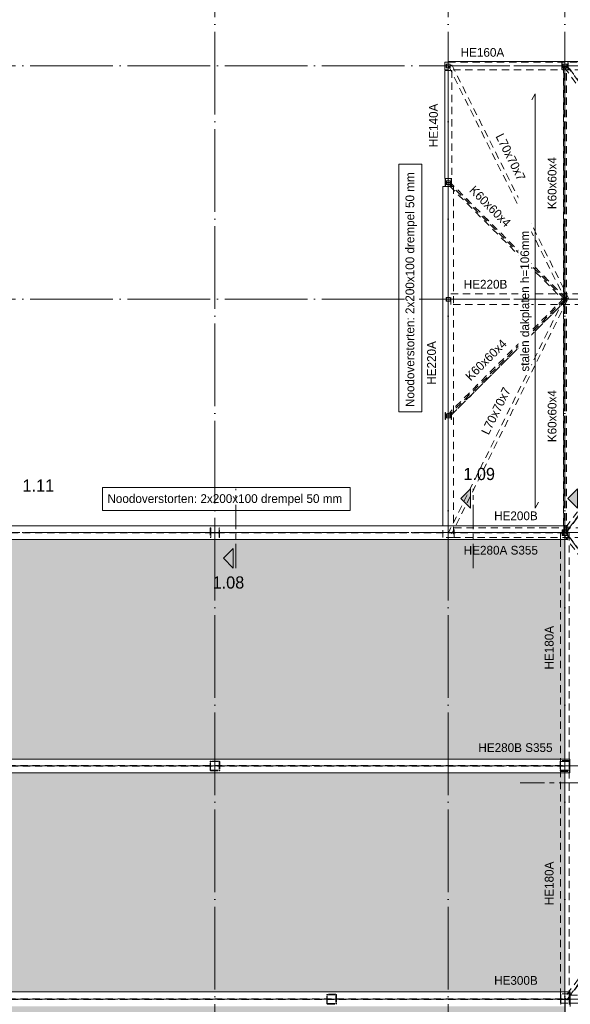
# Model space of a CAD drawing. Header units: millimetres. Extents: x -2900 to 56100, y -900 to 49332.
# Tile 9 of 15: x 29785 to 41110, y 9695 to 29952. Entities that reach past the tile are written whole.
import ezdxf

# ---------------------------------------------------------------- set-up
doc = ezdxf.new("R2010")
doc.units = ezdxf.units.MM
for name, pattern in [('WSP_hartlijn', [800, 500, -100, 100, -100]), ('WSP_hhidden', [250, 150, -100]), ('WSP_stramienlijn', [2000, 1700, -150, 0, -150])]:
    doc.linetypes.add(name, pattern=pattern)
for name, color, linetype, lineweight in [('00_algemeen - 0_18mm', 1, 'Continuous', 13), ('00_algemeen - hartlijn', 7, 'WSP_hartlijn', 13), ('00_text', 7, 'Continuous', 13), ('03_viewports - sections', 1, 'Continuous', 13), ('07_stramien', 4, 'Continuous', 13), ('23_vloeren', 2, 'Continuous', 18), ('23_vloeren - hatch', 1, 'Continuous', 18), ('28_hoofddraagconstructies - kolommen en liggers', 1, 'Continuous', 13), ('28_hoofddraagconstructies - kolommen en liggers - staal', 1, 'Continuous', 13), ('28_hoofddraagconstructies - tags', 7, 'Continuous', 18)]:
    doc.layers.add(name, color=color, linetype=linetype, lineweight=lineweight)
doc.styles.add('Revittext', font='txt', dxfattribs={"height": 180})
doc.styles.add('Revittext_2', font='txt', dxfattribs={"height": 250})

# ---------------------------------------------------------------- blocks, each defined once
blk = doc.blocks.new('28_WSP_SF_staal - HE v21-0 - HE280B S355-1321399-1e verd - plot - 100')
at = {"layer": '00_algemeen - hartlijn'}
blk.add_line((-15702.5, 0), (15702.5, 0), dxfattribs=at)
blk = doc.blocks.new('28_WSP_SF_staal - HE v21-0 - HE300B-1328460-1e verd - plot - 100')
at = {"layer": '00_algemeen - hartlijn'}
blk.add_line((-15702.5, 0), (15702.5, 0), dxfattribs=at)
blk = doc.blocks.new('28_WSP_SC_staal - RHS v18-0 - SHSC 80x80x4 - S275-1327757-1e verd - plot - 100')
at = {"layer": '28_hoofddraagconstructies - kolommen en liggers - staal'}
for p, q in [((-40, 32), (-40, -32)), ((-36, -32), (-36, 32)), ((32, 40), (-32, 40)), ((-32, 36), (32, 36)), ((36, 32), (36, -32)), ((40, -32), (40, 32)), ((32, -36), (-32, -36)), ((-32, -40), (32, -40))]:
    blk.add_line(p, q, dxfattribs=at)
for centre, radius, start, end in [((-32, 32), 8, 90, 180), ((-32, 32), 4, 90, 180), ((32, 32), 8, 360, 90), ((32, 32), 4, 360, 90), ((-32, -32), 8, 180, 270), ((-32, -32), 4, 180, 270), ((32, -32), 8, 270, 360), ((32, -32), 4, 270, 0)]:
    blk.add_arc(centre, radius, start, end, dxfattribs=at)
blk = doc.blocks.new('28_WSP_SC_staal - HE v21-0 - HE140A - S235-1323463-1e verd - plot - 100')
at = {"layer": '28_hoofddraagconstructies - kolommen en liggers', "linetype": 'WSP_hhidden'}
for p, q in [((-3, 40), (-3, 36)), ((3, 36), (3, 40)), ((-15, -58), (-70, -58)), ((-70, -58), (-70, -67)), ((-70, -67), (70, -67)), ((-3, 0), (-3, -46)), ((3, -46), (3, 0)), ((70, -58), (15, -58)), ((70, -67), (70, -58))]:
    blk.add_line(p, q, dxfattribs=at)
for centre, start, end in [((-15, -46), 270, 0), ((15, -46), 180, 270)]:
    blk.add_arc(centre, 12, start, end, dxfattribs=at)
at = {"layer": '28_hoofddraagconstructies - kolommen en liggers - staal'}
for p, q in [((70, 66), (-70, 66)), ((-70, 66), (-70, 58)), ((-70, 58), (-15, 58)), ((-3, 46), (-3, 40)), ((-3, 36), (-3, 0)), ((3, 40), (3, 46)), ((3, 0), (3, 36)), ((15, 58), (70, 58)), ((70, 58), (70, 66))]:
    blk.add_line(p, q, dxfattribs=at)
for centre, start, end in [((-15, 46), 0, 90), ((15, 46), 90, 180)]:
    blk.add_arc(centre, 12, start, end, dxfattribs=at)
blk = doc.blocks.new('28_WSP_SF_staal - HE v21-0 - HE220A-1150464-1e verd - plot - 100')
at = {"layer": '28_hoofddraagconstructies - kolommen en liggers', "linetype": 'WSP_hhidden'}
for p, q in [((-3700, -110), (-3700, 110)), ((-3700, 110), (-3460, 110)), ((3517, -110), (-3700, -110)), ((3517, 0), (3517, -110))]:
    blk.add_line(p, q, dxfattribs=at)
at = {"layer": '28_hoofddraagconstructies - kolommen en liggers - staal'}
for p, q in [((-3460, 110), (3517, 110)), ((3517, 110), (3517, 0))]:
    blk.add_line(p, q, dxfattribs=at)
blk = doc.blocks.new('28_WSP_SF_staal - STRIP v18-0 - RECT 80x10-1328403-1e verd - plot - 100')
at = {"layer": '28_hoofddraagconstructies - kolommen en liggers', "linetype": 'WSP_hhidden'}
for p, q in [((41005, 9800), (40995, 9800)), ((40995, 9800), (40995, 9786)), ((40995, 9786), (41005, 9786)), ((40995, 5092), (40995, 9786)), ((41005, 9786), (41005, 9800)), ((41005, 9786), (41005, 9650)), ((41005, 5092), (40995, 5092)), ((41005, 5120), (41005, 5092))]:
    blk.add_line(p, q, dxfattribs=at)
at = {"layer": '28_hoofddraagconstructies - kolommen en liggers - staal'}
blk.add_line((41005, 9650), (41005, 7359), dxfattribs=at)
blk = doc.blocks.new('28_WSP_SF_staal - HE v21-0 - HE280A S355-1321511-1e verd - plot - 100')
at = {"layer": '00_algemeen - hartlijn'}
blk.add_line((1256, 0), (15630, 0), dxfattribs=at)
blk = doc.blocks.new('28_WSP_SF_staal - HE v21-0 - HE160A-1328803-1e verd - plot - 100')
at = {"layer": '00_algemeen - hartlijn'}
for p, q in [((38560, 29000), (38528, 29000)), ((38600, 29000), (38564, 29000))]:
    blk.add_line(p, q, dxfattribs=at)
at = {"layer": '28_hoofddraagconstructies - kolommen en liggers', "linetype": 'WSP_hhidden'}
for p, q in [((38564, 29000), (38560, 29000)), ((44600, 29000), (38600, 29000))]:
    blk.add_line(p, q, dxfattribs=at)
blk = doc.blocks.new('28_WSP_SF_staal - HE v21-0 - HE220B-1328142-1e verd - plot - 100')
at = {"layer": '28_hoofddraagconstructies - kolommen en liggers', "linetype": 'WSP_hhidden'}
blk.add_line((44600, 24200), (38653, 24200), dxfattribs=at)
blk = doc.blocks.new('28_WSP_SF_staal - HE v21-0 - HE200B-1324164-1e verd - plot - 100')
at = {"layer": '28_hoofddraagconstructies - kolommen en liggers', "linetype": 'WSP_hhidden'}
blk.add_line((44600, 19400), (41060, 19400), dxfattribs=at)
blk = doc.blocks.new('28_WSP_SF_staal - HE v21-0 - HE180A-1335507-1e verd - plot - 100')
at = {"layer": '28_hoofddraagconstructies - kolommen en liggers', "linetype": 'WSP_hhidden'}
for p, q in [((-2287.3, -90), (-2287.3, 90)), ((2287.3, 90), (2287.3, -90)), ((2287.3, -90), (-2287.3, -90))]:
    blk.add_line(p, q, dxfattribs=at)
blk = doc.blocks.new('28_WSP_SF_staal - HE v21-0 - HE180A-1335508-1e verd - plot - 100')
at = {"layer": '28_hoofddraagconstructies - kolommen en liggers', "linetype": 'WSP_hhidden'}
for p, q in [((-2287, -90), (-2287, 90)), ((2260, 90), (2387, 90)), ((2387, 90), (2387, -90)), ((2387, -90), (-2287, -90))]:
    blk.add_line(p, q, dxfattribs=at)
blk = doc.blocks.new('28_WSP_SF_staal - RHS v18-0 - SHSC 60x60x4 - S275-V13-1e verd - plot - 100')
at = {"layer": '28_hoofddraagconstructies - kolommen en liggers', "linetype": 'WSP_hhidden'}
for p, q in [((2400, 30), (-2400, 30)), ((-2400, 26), (2400, 26)), ((-2400, 0), (2400, 0)), ((-2400, -26), (2400, -26)), ((-2400, -30), (2400, -30))]:
    blk.add_line(p, q, dxfattribs=at)
blk = doc.blocks.new('28_WSP_SF_staal - HFL v21-0 - Lequ 70x70x7-1325708-1e verd - plot - 100')
at = {"layer": '28_hoofddraagconstructies - kolommen en liggers', "linetype": 'WSP_hhidden'}
for p, q in [((40987, 28970), (44560, 24170)), ((40991, 28973), (41031, 29002)), ((41037, 29008), (44609, 24208)), ((41040, 29010), (41042, 29012)), ((41042, 29012), (41044, 29012)), ((44615, 24212), (41042, 29012)), ((44616, 24212), (41044, 29012)), ((44560, 24170), (44591, 24193)), ((44593, 24195), (44563, 24173)), ((44594, 24196), (44616, 24212)), ((44603, 24202), (44597, 24198)), ((44609, 24208), (44610, 24208)), ((44615, 24212), (44613, 24210)), ((44616, 24212), (44615, 24212))]:
    blk.add_line(p, q, dxfattribs=at)
for centre, major_axis, start_param, end_param in [((40991, 28973), (3.61, 2.69), 1.586813, 3.141593), ((41030, 29002), (7.22, 5.37), 4.728405, 5.775603), ((41040, 29010), (3.61, 2.69), 1.586813, 3.141593), ((44563, 24173), (3.61, 2.69), 1.586813, 3.141593), ((44603, 24202), (7.22, 5.37), 4.728405, 6.037402), ((44613, 24210), (3.61, 2.69), 1.586813, 3.141593)]:
    blk.add_ellipse(centre, major_axis=major_axis, ratio=0.011921, start_param=start_param, end_param=end_param, dxfattribs=at)
blk = doc.blocks.new('28_WSP_SF_staal - HFL v21-0 - Lequ 70x70x7-1325709-1e verd - plot - 100')
at = {"layer": '28_hoofddraagconstructies - kolommen en liggers', "linetype": 'WSP_hhidden'}
for p, q in [((44560, 24230), (40960, 19430)), ((44609, 24192), (41009, 19392)), ((41014, 19388), (44614, 24188)), ((41016, 19388), (44616, 24188)), ((44607, 24194), (44560, 24230)), ((44563, 24227), (44591, 24207)), ((44597, 24202), (44603, 24198)), ((44610, 24192), (44609, 24192)), ((44612, 24190), (44614, 24188)), ((44614, 24188), (44616, 24188)), ((41003, 19398), (40963, 19427)), ((41014, 19388), (41012, 19390)), ((41016, 19388), (41014, 19388))]:
    blk.add_line(p, q, dxfattribs=at)
for centre, major_axis, start_param, end_param in [((44563, 24227), (-3.6, 2.7), 0, 1.554824), ((44603, 24198), (-7.2, 5.4), 3.38742, 4.696417), ((44613, 24190), (-3.6, 2.7), 0, 1.554824), ((40963, 19427), (-3.6, 2.7), 0, 1.554824), ((41003, 19398), (-7.2, 5.4), 3.649219, 4.696417), ((41013, 19390), (-3.6, 2.7), 0, 1.554824)]:
    blk.add_ellipse(centre, major_axis=major_axis, ratio=0.01198, start_param=start_param, end_param=end_param, dxfattribs=at)
blk = doc.blocks.new('28_WSP_SF_staal - HFL v21-0 - Lequ 70x70x7-1325704-1e verd - plot - 100')
at = {"layer": '28_hoofddraagconstructies - kolommen en liggers', "linetype": 'WSP_hhidden'}
for p, q in [((48156, 29012), (44584, 24212)), ((48158, 29012), (44585, 24212)), ((44591, 24208), (48163, 29008)), ((44640, 24170), (48213, 28970)), ((48156, 29012), (48158, 29012)), ((48158, 29012), (48160, 29010)), ((48169, 29002), (48209, 28973)), ((44585, 24212), (44584, 24212)), ((44584, 24212), (44606, 24196)), ((44587, 24210), (44585, 24212)), ((44590, 24208), (44591, 24208)), ((44603, 24198), (44597, 24202)), ((44637, 24173), (44607, 24195)), ((44609, 24193), (44640, 24170))]:
    blk.add_line(p, q, dxfattribs=at)
for centre, major_axis, start_param, end_param in [((48160, 29010), (-3.61, 2.69), 3.141593, 4.696373), ((48170, 29002), (-7.22, 5.37), 0.507582, 1.55478), ((48209, 28973), (-3.61, 2.69), 3.141593, 4.696373), ((44587, 24210), (-3.61, 2.69), 3.141593, 4.696373), ((44597, 24202), (-7.22, 5.37), 0.245783, 1.55478), ((44637, 24173), (-3.61, 2.69), 3.141593, 4.696373)]:
    blk.add_ellipse(centre, major_axis=major_axis, ratio=0.011921, start_param=start_param, end_param=end_param, dxfattribs=at)
blk = doc.blocks.new('28_WSP_SF_staal - HFL v21-0 - Lequ 70x70x7-V14-1e verd - plot - 100')
at = {"layer": '28_hoofddraagconstructies - kolommen en liggers', "linetype": 'WSP_hhidden'}
for p, q in [((40960, 19370), (44560, 14570)), ((40963, 19373), (41003, 19402)), ((41009, 19408), (44609, 14608)), ((41012, 19410), (41014, 19412)), ((41014, 19412), (41016, 19412)), ((44614, 14612), (41014, 19412)), ((44616, 14612), (41016, 19412)), ((44560, 14570), (44607, 14606)), ((44591, 14593), (44563, 14573)), ((44603, 14602), (44597, 14598)), ((44609, 14608), (44610, 14608)), ((44614, 14612), (44612, 14610)), ((44616, 14612), (44614, 14612))]:
    blk.add_line(p, q, dxfattribs=at)
for centre, major_axis, start_param, end_param in [((40963, 19373), (3.6, 2.7), 1.586769, 3.141593), ((41003, 19402), (7.2, 5.4), 4.728361, 5.775559), ((41013, 19410), (3.6, 2.7), 1.586769, 3.141593), ((44603, 14602), (7.2, 5.4), 4.728361, 6.037358), ((44613, 14610), (3.6, 2.7), 1.586769, 3.141593), ((44563, 14573), (3.6, 2.7), 1.586769, 3.141593)]:
    blk.add_ellipse(centre, major_axis=major_axis, ratio=0.01198, start_param=start_param, end_param=end_param, dxfattribs=at)
blk = doc.blocks.new('28_WSP_SF_staal - HFL v21-0 - Lequ 70x70x7-1325706-1e verd - plot - 100')
at = {"layer": '28_hoofddraagconstructies - kolommen en liggers', "linetype": 'WSP_hhidden'}
for p, q in [((40981, 24209), (38610, 19409)), ((41045, 24178), (38674, 19378)), ((40982, 24209), (40981, 24209)), ((40981, 24209), (40983, 24208)), ((40999, 24201), (40982, 24209)), ((40987, 24206), (40988, 24206)), ((40997, 24202), (40999, 24201)), ((41045, 24178), (40999, 24201)), ((40999, 24200), (41041, 24180)), ((41045, 24178), (41045, 24178)), ((38612, 19408), (38610, 19409)), ((38617, 19406), (38616, 19406)), ((38670, 19380), (38625, 19402)), ((38674, 19378), (38674, 19378))]:
    blk.add_line(p, q, dxfattribs=at)
for centre, major_axis, start_param, end_param in [((40983, 24208), (-4.03, 1.99), 1.552896, 3.123692), ((40997, 24202), (-8.07, 3.99), 4.694489, 6.265285), ((41041, 24180), (-4.03, 1.99), 1.552896, 3.123692), ((38612, 19408), (-4.03, 1.99), 1.552896, 3.123692), ((38625, 19402), (-8.07, 3.99), 4.694489, 6.265285), ((38670, 19380), (-4.03, 1.99), 1.552896, 3.123692)]:
    blk.add_ellipse(centre, major_axis=major_axis, ratio=0.008845, start_param=start_param, end_param=end_param, dxfattribs=at)
blk = doc.blocks.new('28_WSP_SF_staal - HFL v21-0 - Lequ 70x70x7-1325703-1e verd - plot - 100')
at = {"layer": '28_hoofddraagconstructies - kolommen en liggers', "linetype": 'WSP_hhidden'}
for p, q in [((38610, 28991), (38612, 28992)), ((38610, 28991), (41009, 24191)), ((38616, 28994), (38617, 28994)), ((38625, 28998), (38669, 29020)), ((38674, 29022), (38674, 29022)), ((38674, 29022), (41073, 24222)), ((41011, 24192), (41009, 24191)), ((41009, 24191), (41010, 24191)), ((41010, 24191), (41073, 24222)), ((41016, 24194), (41015, 24194)), ((41069, 24220), (41024, 24198)), ((41073, 24222), (41073, 24222))]:
    blk.add_line(p, q, dxfattribs=at)
for centre, major_axis, start_param, end_param in [((38612, 28992), (4.03, 2.01), 0.017859, 1.588656), ((38625, 28998), (8.05, 4.02), 3.159452, 4.730248), ((38670, 29020), (4.03, 2.01), 0.017859, 1.588656), ((41011, 24192), (4.03, 2.01), 0.017859, 1.588656), ((41024, 24198), (8.05, 4.02), 3.159452, 4.730248), ((41069, 24220), (4.03, 2.01), 0.017859, 1.588656)]:
    blk.add_ellipse(centre, major_axis=major_axis, ratio=0.008927, start_param=start_param, end_param=end_param, dxfattribs=at)
blk = doc.blocks.new('28_WSP_SF_staal - RHS v18-0 - SHSC 60x60x4 - S275-1332421-1e verd - plot - 100')
at = {"layer": '28_hoofddraagconstructies - kolommen en liggers', "linetype": 'WSP_hhidden'}
for p, q in [((50527, 26571), (48178, 24221)), ((48179, 24221), (50528, 26571)), ((48216, 24216), (50550, 26550)), ((50527, 26571), (50528, 26571)), ((50534, 26565), (50565, 26534)), ((48222, 24179), (50571, 26528)), ((48179, 24221), (48178, 24221)), ((48181, 24218), (48182, 24218)), ((48184, 24216), (48215, 24184)), ((48215, 24184), (48184, 24216)), ((48216, 24184), (48185, 24216)), ((48185, 24216), (48216, 24184)), ((48219, 24182), (48218, 24182))]:
    blk.add_line(p, q, dxfattribs=at)
for centre, major_axis, start_param, end_param in [((50534, 26565), (-5.66, 5.66), 4.69827, 6.269066), ((50565, 26534), (-5.66, 5.66), 3.127474, 4.69827), ((48184, 24216), (-5.66, 5.66), 0, 1.556677), ((48185, 24216), (-5.66, 5.66), 4.69827, 6.269066), ((48184, 24216), (-2.83, 2.83), 6.269066, 7.839863), ((48185, 24216), (-2.83, 2.83), 4.69827, 5.483668), ((48215, 24184), (-5.66, 5.66), 1.556677, 3.127474), ((48215, 24184), (-2.83, 2.83), 1.556677, 3.127474), ((48216, 24184), (-2.83, 2.83), 3.912872, 4.69827), ((48216, 24184), (-5.66, 5.66), 3.127474, 3.749528)]:
    blk.add_ellipse(centre, major_axis=major_axis, ratio=0.014117, start_param=start_param, end_param=end_param, dxfattribs=at)
blk = doc.blocks.new('28_WSP_SF_staal - RHS v18-0 - SHSC 60x60x4 - S275-1332407-1e verd - plot - 100')
at = {"layer": '28_hoofddraagconstructies - kolommen en liggers', "linetype": 'WSP_hhidden'}
for p, q in [((48178, 24179), (50527, 21829)), ((48178, 24179), (48179, 24179)), ((48179, 24179), (50528, 21829)), ((48215, 24216), (48184, 24184)), ((48184, 24184), (48215, 24216)), ((48185, 24184), (48216, 24216)), ((48216, 24216), (48185, 24184)), ((48216, 24184), (50550, 21850)), ((48222, 24221), (48221, 24221)), ((50571, 21872), (48222, 24221)), ((50528, 21829), (50527, 21829)), ((50565, 21866), (50534, 21835))]:
    blk.add_line(p, q, dxfattribs=at)
for centre, major_axis, start_param, end_param in [((48184, 24184), (5.66, 5.66), 1.584915, 3.141593), ((48185, 24184), (5.66, 5.66), 3.155712, 4.726508), ((48184, 24184), (2.83, 2.83), 1.584915, 2.893912), ((48215, 24216), (5.66, 5.66), 0.014119, 1.584915), ((48215, 24216), (2.83, 2.83), 0.014119, 1.584915), ((48216, 24216), (5.66, 5.66), 5.696824, 6.283185), ((50534, 21835), (5.66, 5.66), 3.155712, 4.726508), ((50565, 21866), (5.66, 5.66), 4.726508, 6.283185)]:
    blk.add_ellipse(centre, major_axis=major_axis, ratio=0.014117, start_param=start_param, end_param=end_param, dxfattribs=at)
blk = doc.blocks.new('01_WSP_DC_algemeen - overspanningspijl v18-0 - stalen dakplaten-1344036-1e verd - plot - 100')
at = {"layer": '00_algemeen - 0_18mm'}
for p, q in [((500, 0), (9026, 0)), ((500, 0), (625, -70)), ((9026, 0), (8901, 70))]:
    blk.add_line(p, q, dxfattribs=at)
blk = doc.blocks.new('Detail View - Horizontaal links-29825-1e verd - plot - 100')
at = {"layer": '03_viewports - sections'}
blk.add_hatch(color=240, dxfattribs=at).paths.add_polyline_path([(4, 0.5), (0, 0.5), (2, 2.5)])
at = {"layer": '03_viewports - sections', "color": 240}
for p, q in [((2, 2.5), (0, 0.5)), ((4, 0.5), (2, 2.5)), ((0, 0.5), (4, 0.5))]:
    blk.add_line(p, q, dxfattribs=at)
blk = doc.blocks.new('Detail View - Horizontaal rechts-29827-1e verd - plot - 100')
at = {"layer": '03_viewports - sections'}
blk.add_hatch(color=240, dxfattribs=at).paths.add_polyline_path([(4, 0.5), (0, 0.5), (2, 2.5)])
at = {"layer": '03_viewports - sections', "color": 240}
for p, q in [((2, 2.5), (0, 0.5)), ((4, 0.5), (2, 2.5)), ((0, 0.5), (4, 0.5))]:
    blk.add_line(p, q, dxfattribs=at)

msp = doc.modelspace()

# ---------------------------------------------------------------- hatches: boundary and pattern name
at = {"layer": '23_vloeren - hatch'}
h = msp.add_hatch(color=256, dxfattribs=at)
h.paths.add_polyline_path([(9800, 5120), (41000, 5120), (41000, 9650), (9800, 9650), (9800, 9165.6)])
h.paths.add_polyline_path([(23165.8, 8194.1), (23126.9, 8199.2), (23090.8, 8214.2), (23059.7, 8238), (23035.8, 8269.1), (23020.9, 8305.2), (23015.8, 8344.1), (23020.9, 8382.9), (23035.8, 8419.1), (23059.7, 8450.1), (23090.8, 8474), (23126.9, 8489), (23165.8, 8494.1), (23204.6, 8489), (23240.8, 8474), (23271.8, 8450.1), (23295.7, 8419.1), (23310.6, 8382.9), (23315.8, 8344.1), (23310.6, 8305.2), (23295.7, 8269.1), (23271.8, 8238), (23240.8, 8214.2), (23204.6, 8199.2)])
h.paths.add_polyline_path([(20425.8, 8194.1), (20386.9, 8199.2), (20350.8, 8214.2), (20319.7, 8238), (20295.8, 8269.1), (20280.9, 8305.2), (20275.8, 8344.1), (20280.9, 8382.9), (20295.8, 8419.1), (20319.7, 8450.1), (20350.8, 8474), (20386.9, 8489), (20425.8, 8494.1), (20464.6, 8489), (20500.8, 8474), (20531.8, 8450.1), (20555.7, 8419.1), (20570.6, 8382.9), (20575.8, 8344.1), (20570.6, 8305.2), (20555.7, 8269.1), (20531.8, 8238), (20500.8, 8214.2), (20464.6, 8199.2)])
h.paths.add_polyline_path([(40259.3, 9950), (41000, 9950), (41000, 14460), (9800, 14460), (9800, 9950), (39905, 9950)])
h.paths.add_polyline_path([(40967.7, 14740), (41000, 14740), (41000, 19260), (9950, 19260), (9950, 14740), (40613.5, 14740)])

# ---------------------------------------------------------------- linework, layer by layer
at = {"layer": '00_text', "color": 250, "lineweight": 18, "flags": 128}
for points in [[(37582.2, 21883.4), (37582.2, 26978.4), (38053.2, 26978.4), (38053.2, 21883.4)], [(31488.7, 20327.6), (36583.7, 20327.6), (36583.7, 19856.6), (31488.7, 19856.6)]]:
    msp.add_lwpolyline(points, close=True, dxfattribs=at)
at = {"layer": '03_viewports - sections', "color": 20, "linetype": 'WSP_hartlijn', "lineweight": 18}
for p, q in [((34227.5, 18671.1), (34227.5, 20302.9)), ((39109.3, 18671.1), (39109.3, 20302.9)), ((40079.7, 14252.5), (41711.5, 14252.5))]:
    msp.add_line(p, q, dxfattribs=at)
at = {"layer": '07_stramien', "linetype": 'WSP_stramienlijn'}
for p, q in [((33800, 0), (33800, 48432.3)), ((38600, 0), (38600, 48432.3)), ((41000, 0), (41000, 48432.3)), ((-2000, 29000), (55200, 29000)), ((-2000, 19400), (55200, 19400)), ((-2000, 14600), (55200, 14600)), ((-2000, 9800), (55200, 9800))]:
    msp.add_line(p, q, dxfattribs=at)
at = {"layer": '23_vloeren'}
for p, q in [((50600, 29090), (38600, 29090)), ((38600, 29090), (38600, 29040)), ((38600, 29036), (38600, 28964)), ((38600, 28960), (38600, 26640)), ((38600, 26636), (38600, 26564)), ((38600, 26560), (38600, 24240)), ((38600, 24236), (38600, 24164)), ((38600, 24160), (38600, 21840)), ((38600, 21836), (38600, 21764)), ((38600, 21760), (38600, 19540)), ((41000, 14740), (41000, 19260)), ((9950, 14740), (41000, 14740)), ((41000, 14460), (9800, 14460)), ((41000, 9950), (41000, 14460)), ((9800, 9950), (41000, 9950)), ((41110, 9720), (50600, 9720))]:
    msp.add_line(p, q, dxfattribs=at)
at = {"layer": '23_vloeren', "linetype": 'WSP_hhidden', "lineweight": 13}
for p, q in [((38600, 29040), (38600, 29036)), ((38600, 28964), (38600, 28960)), ((38600, 26640), (38600, 26636)), ((38600, 26564), (38600, 26560)), ((38600, 24240), (38600, 24236)), ((38600, 24164), (38600, 24160)), ((38600, 21840), (38600, 21836)), ((38600, 21764), (38600, 21760)), ((38600, 19540), (38600, 19260)), ((41000, 19396), (26663.5, 19396)), ((40910, 19260), (40910, 14680.4)), ((41000, 19260), (41000, 19396)), ((9800, 14605.2), (41000, 14605.2)), ((41000, 14594.7), (9800, 14594.7)), ((41000, 14740), (41000, 14605.2)), ((41000, 14594.7), (41000, 14460)), ((40910, 14519.6), (40910, 9720)), ((41000, 9950), (41000, 9805.5)), ((9800, 9805.5), (41000, 9805.5)), ((41000, 9794.5), (9800, 9794.5)), ((41000, 9794.5), (41000, 9650)), ((40910, 9720), (41110, 9720))]:
    msp.add_line(p, q, dxfattribs=at)
at = {"layer": '28_hoofddraagconstructies - kolommen en liggers', "linetype": 'WSP_hhidden'}
for p, q in [((38600, 29080), (44600, 29080)), ((40942, 29070), (40933.5, 29070)), ((40933.5, 29070), (40933.5, 28930)), ((40942, 29014.7), (40942, 29070)), ((40942, 28930), (40942, 28985.2)), ((41046, 29002.7), (40954, 29002.7)), ((40954, 28997.2), (41046, 28997.2)), ((41066.5, 29070), (41058, 29070)), ((41058, 29070), (41058, 29014.7)), ((41058, 28985.2), (41058, 28930)), ((41066.5, 28930), (41066.5, 29070)), ((44600, 28920), (38600, 28920)), ((38600, 28907.3), (38670, 28907.3)), ((38670, 28907.3), (38670, 26682.7)), ((40933.5, 28930), (40942, 28930)), ((41058, 28930), (41066.5, 28930)), ((38670, 26682.7), (38600, 26682.7)), ((38652.7, 24090), (38652.7, 24310)), ((38652.7, 24310), (44600, 24310)), ((44600, 24090), (38652.7, 24090)), ((38542, 21870), (38533.5, 21870)), ((38533.5, 21870), (38533.5, 21730)), ((38533.5, 21730), (38542, 21730)), ((38542, 21814.7), (38542, 21870)), ((38542, 21730), (38542, 21785.2)), ((38646, 21802.7), (38554, 21802.7)), ((38554, 21797.2), (38646, 21797.2)), ((38666.5, 21870), (38658, 21870)), ((38658, 21870), (38658, 21814.7)), ((38658, 21785.2), (38658, 21730)), ((38658, 21730), (38666.5, 21730)), ((38666.5, 21730), (38666.5, 21870)), ((33715, 19500), (33705, 19500)), ((33705, 19500), (33705, 19300)), ((33715, 19421.2), (33715, 19500)), ((33895, 19500), (33885, 19500)), ((33885, 19500), (33885, 19421.2)), ((33895, 19300), (33895, 19500)), ((38722.7, 19300), (38722.7, 19500)), ((38722.7, 19500), (44600, 19500)), ((40940, 19448), (40940, 19352)), ((41048, 19460), (40952, 19460)), ((40956, 19452), (41044, 19452)), ((33705, 19300), (33715, 19300)), ((33715, 19300), (33715, 19378.7)), ((33867, 19403.2), (33733, 19403.2)), ((33733, 19396.7), (33867, 19396.7)), ((33885, 19378.7), (33885, 19300)), ((33885, 19300), (33895, 19300)), ((44600, 19300), (38722.7, 19300)), ((40948, 19356), (40948, 19444)), ((40952, 19340), (41048, 19340)), ((41044, 19348), (40956, 19348)), ((41052, 19444), (41052, 19356)), ((33700, 14515), (33700, 14685)), ((33710, 14520), (33710, 14680)), ((33885, 14700), (33715, 14700)), ((33720, 14690), (33880, 14690)), ((33890, 14680), (33890, 14520)), ((33900, 14685), (33900, 14515)), ((40900, 14685), (40900, 14515)), ((40910, 14520), (40910, 14680)), ((41085, 14700), (40915, 14700)), ((40920, 14690), (41080, 14690)), ((41090, 14680), (41090, 14520)), ((33715, 14500), (33885, 14500)), ((33720, 14510), (33880, 14510)), ((40915, 14500), (41085, 14500)), ((41080, 14510), (40920, 14510)), ((36100, 9715), (36100, 9885)), ((36110, 9720), (36110, 9880)), ((36285, 9900), (36115, 9900)), ((36120, 9890), (36280, 9890)), ((36290, 9880), (36290, 9720)), ((36300, 9885), (36300, 9715)), ((40915, 9900), (40905, 9900)), ((40905, 9900), (40905, 9700)), ((40915, 9821.2), (40915, 9900)), ((40915, 9700), (40915, 9778.7)), ((41067, 9803.2), (40933, 9803.2)), ((40933, 9796.7), (41067, 9796.7)), ((41095, 9900), (41085, 9900)), ((41085, 9900), (41085, 9821.2)), ((41085, 9778.7), (41085, 9700)), ((41095, 9700), (41095, 9900)), ((41107.7, 9720), (41107.7, 9880)), ((41107.7, 9880), (44600, 9880)), ((36115, 9700), (36285, 9700)), ((36120, 9710), (36280, 9710)), ((40905, 9700), (40915, 9700)), ((41085, 9700), (41095, 9700))]:
    msp.add_line(p, q, dxfattribs=at)
for centre, radius, start, end in [((40954, 29014.7), 12, 180, 270), ((40954, 28985.2), 12, 90, 180), ((41046, 29014.7), 12, 270, 0), ((41046, 28985.2), 12, 0, 90), ((38554, 21814.7), 12, 180, 270), ((38554, 21785.2), 12, 90, 180), ((38646, 21814.7), 12, 270, 0), ((38646, 21785.2), 12, 0, 90), ((40952, 19448), 12, 90, 180), ((40956, 19444), 8, 90, 180), ((41044, 19444), 8, 0, 90), ((41048, 19448), 12, 1.8199, 90), ((33733, 19421.2), 18, 180, 270), ((33733, 19378.7), 18, 106.55383, 180), ((33733, 19378.7), 18, 90, 105.72619), ((33867, 19421.2), 18, 270, 0), ((33867, 19378.7), 18, 74.27381, 90), ((33867, 19378.7), 18, 0, 73.44617), ((40952, 19352), 12, 180, 270), ((40956, 19356), 8, 180, 270), ((41044, 19356), 8, 270, 0), ((41048, 19352), 12, 270, 358.1801), ((33715, 14685), 15, 90, 180), ((33720, 14680), 10, 90, 180), ((33880, 14680), 10, 0, 90), ((33885, 14685), 15, 0, 90), ((40915, 14685), 15, 90, 180), ((40920, 14680), 10, 90, 180), ((41080, 14680), 10, 0, 90), ((41085, 14685), 15, 1.45592, 90), ((33715, 14515), 15, 180, 270), ((33720, 14520), 10, 180, 270), ((33880, 14520), 10, 270, 0), ((33885, 14515), 15, 270, 0), ((40915, 14515), 15, 180, 270), ((40920, 14520), 10, 180, 270), ((41080, 14520), 10, 270, 0), ((41085, 14515), 15, 270, 358.54408), ((36115, 9885), 15, 90, 180), ((36120, 9880), 10, 90, 180), ((36280, 9880), 10, 0, 90), ((36285, 9885), 15, 0, 90), ((40933, 9821.2), 18, 180, 240.93371), ((40933, 9778.7), 18, 119.06629, 180), ((40933, 9821.2), 18, 241.76135, 270), ((40933, 9778.7), 18, 90, 118.23865), ((41067, 9821.2), 18, 270, 0), ((41067, 9778.7), 18, 0, 90), ((36115, 9715), 15, 180, 270), ((36120, 9720), 10, 180, 270), ((36280, 9720), 10, 270, 0), ((36285, 9715), 15, 270, 0)]:
    msp.add_arc(centre, radius, start, end, dxfattribs=at)
at = {"layer": '28_hoofddraagconstructies - kolommen en liggers - staal'}
for p, q in [((38528.3, 28920), (38528.3, 29080)), ((38528.3, 29080), (38600, 29080)), ((40960, 29032), (40960, 28968)), ((40964, 28968), (40964, 29032)), ((41032, 29040), (40968, 29040)), ((40968, 29036), (41032, 29036)), ((41036, 29032), (41036, 28968)), ((41040, 28968), (41040, 29032)), ((38600, 28920), (38528.3, 28920)), ((38530, 28907.3), (38600, 28907.3)), ((38530, 26682.7), (38530, 28907.3)), ((41032, 28964), (40968, 28964)), ((40968, 28960), (41032, 28960)), ((38600, 26682.7), (38530, 26682.7)), ((17005, 19540), (41060, 19540)), ((41060, 19540), (41060, 19260)), ((41060, 19260), (9800, 19260)), ((9950, 14740), (41000, 14740)), ((41000, 14740), (41100, 14740)), ((41100, 14740), (41100, 14460)), ((41000, 14460), (9800, 14460)), ((41100, 14460), (41000, 14460)), ((9800, 9950), (41000, 9950)), ((41000, 9950), (41110, 9950)), ((41110, 9950), (41110, 9650))]:
    msp.add_line(p, q, dxfattribs=at)
for centre, radius, start, end in [((40968, 29032), 8, 90, 180), ((40968, 29032), 4, 90, 180), ((41032, 29032), 8, 0, 90), ((41032, 29032), 4, 0, 90), ((40968, 28968), 8, 180, 270), ((40968, 28968), 4, 180, 270), ((41032, 28968), 8, 270, 0), ((41032, 28968), 4, 270, 0)]:
    msp.add_arc(centre, radius, start, end, dxfattribs=at)

# ---------------------------------------------------------------- block references
at = {"layer": '00_algemeen - 0_18mm', "rotation": 89.9999999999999}
msp.add_blockref('01_WSP_DC_algemeen - overspanningspijl v18-0 - stalen dakplaten-1344036-1e verd - plot - 100', (40386.5, 19400), dxfattribs=at)
at = {"layer": '00_algemeen - hartlijn'}
for name, p in [('28_WSP_SF_staal - HE v21-0 - HE280B S355-1321399-1e verd - plot - 100', (25397.5, 14600)), ('28_WSP_SF_staal - HE v21-0 - HE300B-1328460-1e verd - plot - 100', (25407.5, 9800))]:
    msp.add_blockref(name, p, dxfattribs=at)
at = {"layer": '03_viewports - sections', "color": 20, "lineweight": 18, "extrusion": (0, 0, -1), "xscale": 99.99999999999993, "yscale": 99.99999999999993, "zscale": 99.99999999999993, "rotation": 270.0000000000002}
for p in [(-39109.3, 20302.9), (-41309.3, 20302.9)]:
    msp.add_blockref('Detail View - Horizontaal rechts-29827-1e verd - plot - 100', p, dxfattribs=at)
at = {"layer": '03_viewports - sections', "color": 20, "lineweight": 18, "xscale": 99.99999999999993, "yscale": 99.99999999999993, "zscale": 99.99999999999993, "rotation": 90}
msp.add_blockref('Detail View - Horizontaal links-29825-1e verd - plot - 100', (34227.5, 18671.1), dxfattribs=at)
at = {"layer": '28_hoofddraagconstructies - kolommen en liggers', "linetype": 'WSP_hhidden'}
for name, p in [('28_WSP_SF_staal - HE v21-0 - HE160A-1328803-1e verd - plot - 100', (0, 0)), ('28_WSP_SF_staal - HFL v21-0 - Lequ 70x70x7-1325703-1e verd - plot - 100', (0, 0)), ('28_WSP_SF_staal - HFL v21-0 - Lequ 70x70x7-1325708-1e verd - plot - 100', (0, 0)), ('28_WSP_SF_staal - HFL v21-0 - Lequ 70x70x7-1325706-1e verd - plot - 100', (0, 0)), ('28_WSP_SF_staal - HE v21-0 - HE220B-1328142-1e verd - plot - 100', (0, 0)), ('28_WSP_SF_staal - HFL v21-0 - Lequ 70x70x7-1325709-1e verd - plot - 100', (0, 0)), ('28_WSP_SF_staal - HE v21-0 - HE280A S355-1321511-1e verd - plot - 100', (25430, 19400)), ('28_WSP_SF_staal - HFL v21-0 - Lequ 70x70x7-V14-1e verd - plot - 100', (0, 0)), ('28_WSP_SF_staal - HE v21-0 - HE200B-1324164-1e verd - plot - 100', (0, 0)), ('28_WSP_SF_staal - STRIP v18-0 - RECT 80x10-1328403-1e verd - plot - 100', (0, 0))]:
    msp.add_blockref(name, p, dxfattribs=at)
at = {"layer": '28_hoofddraagconstructies - kolommen en liggers'}
for p in [(38600, 29000), (38600, 26600), (38600, 24200), (38600, 21800)]:
    msp.add_blockref('28_WSP_SC_staal - RHS v18-0 - SHSC 80x80x4 - S275-1327757-1e verd - plot - 100', p, dxfattribs=at)
at = {"layer": '28_hoofddraagconstructies - kolommen en liggers', "linetype": 'WSP_hhidden'}
for name, p, rotation in [('28_WSP_SF_staal - RHS v18-0 - SHSC 60x60x4 - S275-V13-1e verd - plot - 100', (41000, 26600), 90), ('28_WSP_SC_staal - HE v21-0 - HE140A - S235-1323463-1e verd - plot - 100', (38600, 26600), 89.9999999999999), ('28_WSP_SF_staal - RHS v18-0 - SHSC 60x60x4 - S275-1332407-1e verd - plot - 100', (89200, 48400), 180), ('28_WSP_SF_staal - HE v21-0 - HE220A-1150464-1e verd - plot - 100', (38600, 23000), 89.9999999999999), ('28_WSP_SF_staal - RHS v18-0 - SHSC 60x60x4 - S275-1332421-1e verd - plot - 100', (89200, 48400), 180), ('28_WSP_SF_staal - RHS v18-0 - SHSC 60x60x4 - S275-V13-1e verd - plot - 100', (41000, 21800), 90), ('28_WSP_SF_staal - HE v21-0 - HE180A-1335508-1e verd - plot - 100', (41000, 17000), 89.9999999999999), ('28_WSP_SF_staal - HFL v21-0 - Lequ 70x70x7-1325704-1e verd - plot - 100', (89200, 38800), 180), ('28_WSP_SF_staal - HE v21-0 - HE180A-1335507-1e verd - plot - 100', (41000, 12200), 89.9999999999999)]:
    msp.add_blockref(name, p, dxfattribs=dict(at, rotation=rotation))

# ---------------------------------------------------------------- texts
at = {"layer": '00_text', "lineweight": 18, "insert": (37720.4, 21983.4), "char_height": 180, "width": 5924.471, "attachment_point": 1, "rotation": 90, "style": 'Revittext'}
msp.add_mtext('Noodoverstorten: 2x200x100 drempel 50 mm', dxfattribs=at)
at = {"layer": '00_text', "lineweight": 18, "insert": (31588.7, 20189.3), "char_height": 180, "width": 5924.471, "attachment_point": 1, "style": 'Revittext'}
msp.add_mtext('Noodoverstorten: 2x200x100 drempel 50 mm', dxfattribs=at)
at = {"layer": '03_viewports - sections', "color": 20, "char_height": 250, "width": 817.721, "attachment_point": 1, "style": 'Revittext_2'}
for s, insert in [('1.09', (38909.6, 20730.4)), ('1.11', (29842.8, 20493.2)), ('1.08', (33752.7, 18498.6))]:
    msp.add_mtext(s, dxfattribs=dict(at, insert=insert))
at = {"layer": '28_hoofddraagconstructies - tags', "lineweight": 13, "char_height": 180, "attachment_point": 1, "style": 'Revittext'}
for s, insert, width in [('HE160A', (38854.6, 29369.9), 1122.362), ('HE220B', (38918.5, 24599.9), 1122.362), ('HE200B', (39543.1, 19834.9), 1122.362), ('HE280A S355', (38918.5, 19127.2), 1908.016), ('HE280B S355', (39219.1, 15066.1), 1908.016), ('HE300B', (39543.1, 10276.1), 1122.362)]:
    msp.add_mtext(s, dxfattribs=dict(at, insert=insert, width=width))
for s, insert, width, rotation in [('HE140A', (38205.1, 27328.3), 1122.362, 90), ('L70x70x7', (39729.2, 27634.4), 1282.7, 296.55592), ('K60x60x4', (40645.1, 26053.8), 1314.767, 90), ('K60x60x4', (39147.4, 26554.2), 1314.767, 314.99429), ('HE220A', (38165.1, 22441.9), 1122.362, 90), ('K60x60x4', (38934.2, 22636.3), 1314.767, 45.00571), ('L70x70x7', (39268.1, 21475), 1282.7, 63.70815), ('K60x60x4', (40645.1, 21260.1), 1314.767, 90), ('HE180A', (40585.1, 16583.3), 1122.362, 90), ('HE180A', (40585.1, 11733.3), 1122.362, 90)]:
    msp.add_mtext(s, dxfattribs=dict(at, insert=insert, width=width, rotation=rotation))

# ---------------------------------------------------------------- next in the draw order: texts
at = {"layer": '00_algemeen - 0_18mm', "insert": (40083.3, 22712.2), "char_height": 180, "width": 3551.476, "attachment_point": 1, "rotation": 90, "style": 'Revittext', "bg_fill": 3, "box_fill_scale": 1.25, "bg_fill_color": 256, "bg_fill_true_color": 13158600, "bg_fill_transparency": 0}
msp.add_mtext('stalen dakplaten h=106mm', dxfattribs=at)

# ---------------------------------------------------------------- next in the draw order: linework, layer by layer
at = {"layer": '07_stramien', "linetype": 'WSP_stramienlijn'}
msp.add_line((-2000, 24200), (55200, 24200), dxfattribs=at)

doc.saveas('drawing.dxf')
